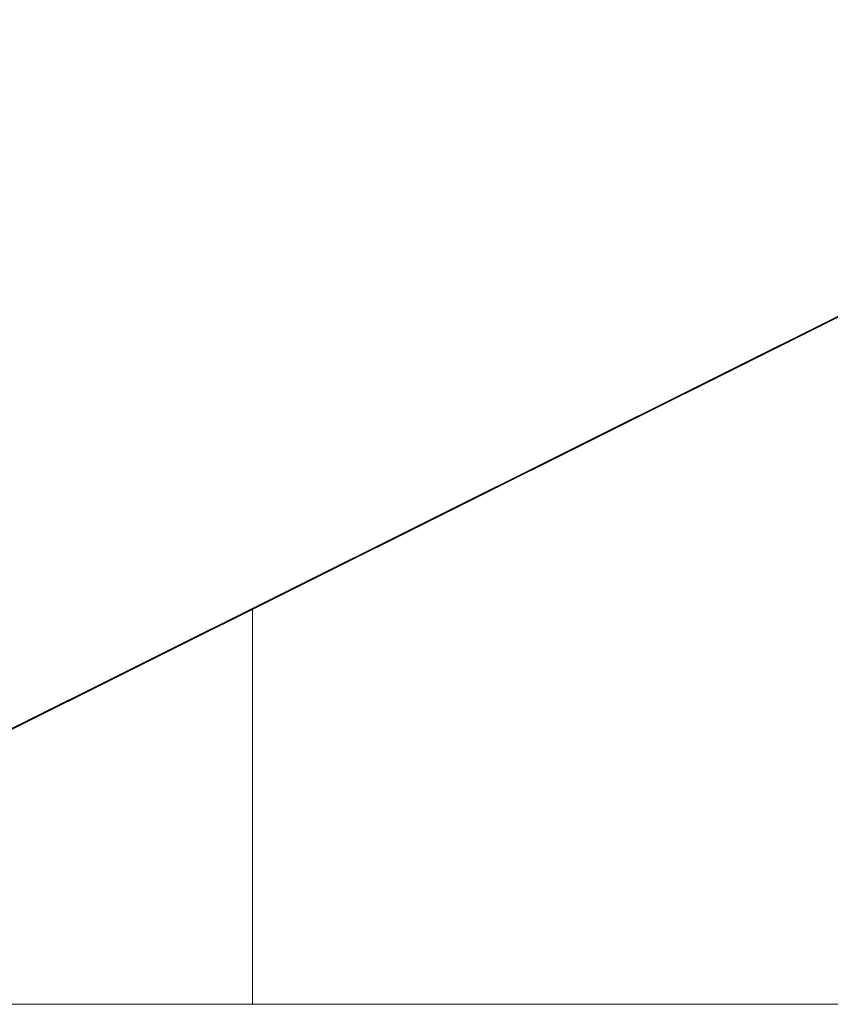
# Model space of a CAD drawing. Header units: centimetres. Extents: x -16 to 17.2, y -26.1 to -24.6.
# Tile 36 of 46: x 4.6 to 4.9, y -26.1 to -25.7. Entities that reach past the tile are written whole.
import ezdxf

# ---------------------------------------------------------------- set-up
doc = ezdxf.new("R2010")
doc.units = ezdxf.units.CM
doc.header["$LTSCALE"] = 2.54
doc.layers.add('Lucido design-1', color=7, linetype='Continuous')

# ---------------------------------------------------------------- blocks, each defined once
blk = doc.blocks.new('Gruppo-1')
at = {"color": 7, "linetype": 'Continuous', "lineweight": 9}
for points in [[(17.08, -24.59215, -166.92232), (17.08, -26.09215, -166.92232), (-15.92, -26.09215, -166.92232), (-15.92, -24.59215, -166.92232)], [(17.08, -24.59215, -151.42232), (17.08, -26.09215, -151.42232), (-15.92, -26.09215, -151.42232), (-15.92, -24.59215, -151.42232)], [(4.58, -25.99149, -153.82232), (5.58, -25.49291, -154.82232), (5.58, -25.49264, -154.82232), (4.58, -25.99122, -153.82232)], [(4.58, -25.99149, -138.32232), (5.58, -25.49291, -139.32232), (5.58, -25.49264, -139.32232), (4.58, -25.99122, -138.32232)]]:
    blk.add_3dface(points, dxfattribs=at)
for points, invisible_edges in [([(-3.12, -25.99122, -153.82232), (4.28, -25.99122, -153.82232), (5.58, -25.49264, -154.82232), (-4.42, -25.49264, -154.82232)], 10), ([(-3.12, -25.99122, -138.32232), (4.28, -25.99122, -138.32232), (5.58, -25.49264, -139.32232), (-4.42, -25.49264, -139.32232)], 10), ([(4.28, -25.99122, -153.82232), (4.58, -25.99122, -153.82232), (5.58, -25.49264, -154.82232)], 8), ([(4.28, -25.99122, -138.32232), (4.58, -25.99122, -138.32232), (5.58, -25.49264, -139.32232)], 8), ([(5.58, -25.49291, -151.62232), (5.58, -25.49291, -154.82232), (4.58, -25.99149, -153.52232), (4.58, -25.99149, -151.72232)], 10), ([(5.58, -25.49291, -154.82232), (4.58, -25.99149, -153.82232), (4.58, -25.99149, -153.52232)], 8), ([(4.68, -25.94163, -151.62232), (5.58, -25.49291, -151.62232), (4.58, -25.99149, -151.72232)], 10), ([(5.58, -25.49291, -136.12232), (5.58, -25.49291, -139.32232), (4.58, -25.99149, -138.02232), (4.58, -25.99149, -136.22232)], 10), ([(5.58, -25.49291, -139.32232), (4.58, -25.99149, -138.32232), (4.58, -25.99149, -138.02232)], 8), ([(4.68, -25.94163, -136.12232), (5.58, -25.49291, -136.12232), (4.58, -25.99149, -136.22232)], 10), ([(5.58, -25.49291, -151.62232), (4.68, -25.94163, -151.62232), (4.68, -26.09215, -151.62232), (17.08, -26.09215, -151.62232)], 8), ([(5.58, -25.49291, -136.12232), (4.68, -25.94163, -136.12232), (4.68, -26.09215, -136.12232), (17.08, -26.09215, -136.12232)], 8), ([(4.68, -25.94163, -151.62232), (4.58, -25.99149, -151.72232), (4.58002, -25.99148, -151.7202), (4.58009, -25.99144, -151.71808)], 9), ([(4.68, -25.94163, -136.12232), (4.58, -25.99149, -136.22232), (4.58002, -25.99148, -136.2202), (4.58009, -25.99144, -136.21808)], 9), ([(4.58009, -25.99144, -151.71808), (4.5802, -25.99139, -151.71596), (4.68, -25.94163, -151.62232)], 10), ([(4.58009, -25.99144, -136.21808), (4.5802, -25.99139, -136.21596), (4.68, -25.94163, -136.12232)], 10), ([(4.5802, -25.99139, -151.71596), (4.58036, -25.99131, -151.71384), (4.68, -25.94163, -151.62232)], 10), ([(4.5802, -25.99139, -136.21596), (4.58036, -25.99131, -136.21384), (4.68, -25.94163, -136.12232)], 10), ([(4.58036, -25.99131, -151.71384), (4.58056, -25.99121, -151.71173), (4.68, -25.94163, -151.62232)], 10), ([(4.58036, -25.99131, -136.21384), (4.58056, -25.99121, -136.21173), (4.68, -25.94163, -136.12232)], 10), ([(4.58056, -25.99121, -151.71173), (4.58081, -25.99108, -151.70962), (4.68, -25.94163, -151.62232)], 10), ([(4.58056, -25.99121, -136.21173), (4.58081, -25.99108, -136.20962), (4.68, -25.94163, -136.12232)], 10), ([(4.58081, -25.99108, -151.70962), (4.5811, -25.99094, -151.70752), (4.68, -25.94163, -151.62232)], 10), ([(4.58081, -25.99108, -136.20962), (4.5811, -25.99094, -136.20752), (4.68, -25.94163, -136.12232)], 10), ([(4.5811, -25.99094, -151.70752), (4.58144, -25.99077, -151.70542), (4.68, -25.94163, -151.62232)], 10), ([(4.5811, -25.99094, -136.20752), (4.58144, -25.99077, -136.20542), (4.68, -25.94163, -136.12232)], 10), ([(4.58144, -25.99077, -151.70542), (4.58182, -25.99058, -151.70333), (4.68, -25.94163, -151.62232)], 10), ([(4.58144, -25.99077, -136.20542), (4.58182, -25.99058, -136.20333), (4.68, -25.94163, -136.12232)], 10), ([(4.58182, -25.99058, -151.70333), (4.58224, -25.99037, -151.70125), (4.68, -25.94163, -151.62232)], 10), ([(4.58182, -25.99058, -136.20333), (4.58224, -25.99037, -136.20125), (4.68, -25.94163, -136.12232)], 10), ([(4.58224, -25.99037, -151.70125), (4.58271, -25.99014, -151.69918), (4.68, -25.94163, -151.62232)], 10), ([(4.58224, -25.99037, -136.20125), (4.58271, -25.99014, -136.19918), (4.68, -25.94163, -136.12232)], 10), ([(4.58271, -25.99014, -151.69918), (4.58323, -25.98988, -151.69712), (4.68, -25.94163, -151.62232)], 10), ([(4.58271, -25.99014, -136.19918), (4.58323, -25.98988, -136.19712), (4.68, -25.94163, -136.12232)], 10), ([(4.58323, -25.98988, -151.69712), (4.58378, -25.9896, -151.69508), (4.68, -25.94163, -151.62232)], 10), ([(4.58323, -25.98988, -136.19712), (4.58378, -25.9896, -136.19508), (4.68, -25.94163, -136.12232)], 10), ([(4.58378, -25.9896, -151.69508), (4.58438, -25.9893, -151.69304), (4.68, -25.94163, -151.62232)], 10), ([(4.58378, -25.9896, -136.19508), (4.58438, -25.9893, -136.19304), (4.68, -25.94163, -136.12232)], 10), ([(4.58438, -25.9893, -151.69304), (4.58503, -25.98898, -151.69102), (4.68, -25.94163, -151.62232)], 10), ([(4.58438, -25.9893, -136.19304), (4.58503, -25.98898, -136.19102), (4.68, -25.94163, -136.12232)], 10), ([(4.58503, -25.98898, -151.69102), (4.58571, -25.98864, -151.68901), (4.68, -25.94163, -151.62232)], 10), ([(4.58503, -25.98898, -136.19102), (4.58571, -25.98864, -136.18901), (4.68, -25.94163, -136.12232)], 10), ([(4.58571, -25.98864, -151.68901), (4.58644, -25.98828, -151.68701), (4.68, -25.94163, -151.62232)], 10), ([(4.58571, -25.98864, -136.18901), (4.58644, -25.98828, -136.18701), (4.68, -25.94163, -136.12232)], 10), ([(4.58644, -25.98828, -151.68701), (4.58721, -25.98789, -151.68504), (4.68, -25.94163, -151.62232)], 10), ([(4.58644, -25.98828, -136.18701), (4.58721, -25.98789, -136.18504), (4.68, -25.94163, -136.12232)], 10), ([(4.58721, -25.98789, -151.68504), (4.58802, -25.98749, -151.68308), (4.68, -25.94163, -151.62232)], 10), ([(4.58721, -25.98789, -136.18504), (4.58802, -25.98749, -136.18308), (4.68, -25.94163, -136.12232)], 10), ([(4.58802, -25.98749, -151.68308), (4.58888, -25.98706, -151.68113), (4.68, -25.94163, -151.62232)], 10), ([(4.58802, -25.98749, -136.18308), (4.58888, -25.98706, -136.18113), (4.68, -25.94163, -136.12232)], 10), ([(4.58888, -25.98706, -151.68113), (4.58977, -25.98662, -151.67921), (4.68, -25.94163, -151.62232)], 10), ([(4.58888, -25.98706, -136.18113), (4.58977, -25.98662, -136.17921), (4.68, -25.94163, -136.12232)], 10), ([(4.58977, -25.98662, -151.67921), (4.59071, -25.98615, -151.6773), (4.68, -25.94163, -151.62232)], 10), ([(4.58977, -25.98662, -136.17921), (4.59071, -25.98615, -136.1773), (4.68, -25.94163, -136.12232)], 10), ([(4.59071, -25.98615, -151.6773), (4.59168, -25.98566, -151.67542), (4.68, -25.94163, -151.62232)], 10), ([(4.59071, -25.98615, -136.1773), (4.59168, -25.98566, -136.17542), (4.68, -25.94163, -136.12232)], 10), ([(4.59168, -25.98566, -151.67542), (4.5927, -25.98516, -151.67355), (4.68, -25.94163, -151.62232)], 10), ([(4.59168, -25.98566, -136.17542), (4.5927, -25.98516, -136.17355), (4.68, -25.94163, -136.12232)], 10), ([(4.5927, -25.98516, -151.67355), (4.59375, -25.98463, -151.67171), (4.68, -25.94163, -151.62232)], 10), ([(4.5927, -25.98516, -136.17355), (4.59375, -25.98463, -136.17171), (4.68, -25.94163, -136.12232)], 10), ([(4.59375, -25.98463, -151.67171), (4.59485, -25.98409, -151.66989), (4.68, -25.94163, -151.62232)], 10), ([(4.59375, -25.98463, -136.17171), (4.59485, -25.98409, -136.16989), (4.68, -25.94163, -136.12232)], 10), ([(4.59485, -25.98409, -151.66989), (4.59598, -25.98352, -151.6681), (4.68, -25.94163, -151.62232)], 10), ([(4.59485, -25.98409, -136.16989), (4.59598, -25.98352, -136.1681), (4.68, -25.94163, -136.12232)], 10), ([(4.59598, -25.98352, -151.6681), (4.59715, -25.98294, -151.66633), (4.68, -25.94163, -151.62232)], 10), ([(4.59598, -25.98352, -136.1681), (4.59715, -25.98294, -136.16633), (4.68, -25.94163, -136.12232)], 10), ([(4.59715, -25.98294, -151.66633), (4.59836, -25.98234, -151.66458), (4.68, -25.94163, -151.62232)], 10), ([(4.59715, -25.98294, -136.16633), (4.59836, -25.98234, -136.16458), (4.68, -25.94163, -136.12232)], 10), ([(4.68, -25.94163, -151.62232), (4.59836, -25.98234, -151.66458), (4.5996, -25.98172, -151.66286)], 9), ([(4.68, -25.94163, -136.12232), (4.59836, -25.98234, -136.16458), (4.5996, -25.98172, -136.16286)], 9), ([(4.67576, -25.94375, -151.62241), (4.68, -25.94163, -151.62232), (4.5996, -25.98172, -151.66286)], 10), ([(4.67576, -25.94375, -136.12241), (4.68, -25.94163, -136.12232), (4.5996, -25.98172, -136.16286)], 10), ([(4.67576, -25.94375, -151.62241), (4.67576, -26.09215, -151.62241), (4.68, -26.09215, -151.62232), (4.68, -25.94163, -151.62232)], 1), ([(4.67576, -25.94375, -136.12241), (4.67576, -26.09215, -136.12241), (4.68, -26.09215, -136.12232), (4.68, -25.94163, -136.12232)], 1), ([(4.67152, -25.94586, -151.62268), (4.67576, -25.94375, -151.62241), (4.5996, -25.98172, -151.66286)], 10), ([(4.67152, -25.94586, -136.12268), (4.67576, -25.94375, -136.12241), (4.5996, -25.98172, -136.16286)], 10), ([(4.6673, -25.94796, -151.62313), (4.67152, -25.94586, -151.62268), (4.5996, -25.98172, -151.66286)], 10), ([(4.6673, -25.94796, -136.12313), (4.67152, -25.94586, -136.12268), (4.5996, -25.98172, -136.16286)], 10), ([(4.6673, -25.94796, -151.62313), (4.6673, -26.09215, -151.62313), (4.67152, -26.09215, -151.62268), (4.67152, -25.94586, -151.62268)], 5), ([(4.6673, -25.94796, -136.12313), (4.6673, -26.09215, -136.12313), (4.67152, -26.09215, -136.12268), (4.67152, -25.94586, -136.12268)], 5), ([(4.67152, -25.94586, -151.62268), (4.67152, -26.09215, -151.62268), (4.67576, -26.09215, -151.62241), (4.67576, -25.94375, -151.62241)], 5), ([(4.67152, -25.94586, -136.12268), (4.67152, -26.09215, -136.12268), (4.67576, -26.09215, -136.12241), (4.67576, -25.94375, -136.12241)], 5), ([(4.6631, -25.95006, -151.62376), (4.6673, -25.94796, -151.62313), (4.5996, -25.98172, -151.66286)], 10), ([(4.6631, -25.95006, -136.12376), (4.6673, -25.94796, -136.12313), (4.5996, -25.98172, -136.16286)], 10), ([(4.6631, -25.95006, -151.62376), (4.6631, -26.09215, -151.62376), (4.6673, -26.09215, -151.62313), (4.6673, -25.94796, -151.62313)], 5), ([(4.6631, -25.95006, -136.12376), (4.6631, -26.09215, -136.12376), (4.6673, -26.09215, -136.12313), (4.6673, -25.94796, -136.12313)], 5), ([(4.65893, -25.95213, -151.62457), (4.6631, -25.95006, -151.62376), (4.5996, -25.98172, -151.66286)], 10), ([(4.65893, -25.95213, -136.12457), (4.6631, -25.95006, -136.12376), (4.5996, -25.98172, -136.16286)], 10), ([(4.6548, -25.95419, -151.62555), (4.65893, -25.95213, -151.62457), (4.5996, -25.98172, -151.66286)], 10), ([(4.6548, -25.95419, -136.12555), (4.65893, -25.95213, -136.12457), (4.5996, -25.98172, -136.16286)], 10), ([(4.6548, -25.95419, -151.62555), (4.6548, -26.09215, -151.62555), (4.65893, -26.09215, -151.62457), (4.65893, -25.95213, -151.62457)], 5), ([(4.6548, -25.95419, -136.12555), (4.6548, -26.09215, -136.12555), (4.65893, -26.09215, -136.12457), (4.65893, -25.95213, -136.12457)], 5), ([(4.65893, -25.95213, -151.62457), (4.65893, -26.09215, -151.62457), (4.6631, -26.09215, -151.62376), (4.6631, -25.95006, -151.62376)], 5), ([(4.65893, -25.95213, -136.12457), (4.65893, -26.09215, -136.12457), (4.6631, -26.09215, -136.12376), (4.6631, -25.95006, -136.12376)], 5), ([(4.65072, -25.95623, -151.62671), (4.6548, -25.95419, -151.62555), (4.5996, -25.98172, -151.66286)], 10), ([(4.65072, -25.95623, -136.12671), (4.6548, -25.95419, -136.12555), (4.5996, -25.98172, -136.16286)], 10), ([(4.64669, -25.95824, -151.62803), (4.65072, -25.95623, -151.62671), (4.5996, -25.98172, -151.66286)], 10), ([(4.64669, -25.95824, -136.12803), (4.65072, -25.95623, -136.12671), (4.5996, -25.98172, -136.16286)], 10), ([(4.64669, -25.95824, -151.62803), (4.64669, -26.09215, -151.62803), (4.65072, -26.09215, -151.62671), (4.65072, -25.95623, -151.62671)], 5), ([(4.64669, -25.95824, -136.12803), (4.64669, -26.09215, -136.12803), (4.65072, -26.09215, -136.12671), (4.65072, -25.95623, -136.12671)], 5), ([(4.65072, -25.95623, -151.62671), (4.65072, -26.09215, -151.62671), (4.6548, -26.09215, -151.62555), (4.6548, -25.95419, -151.62555)], 5), ([(4.65072, -25.95623, -136.12671), (4.65072, -26.09215, -136.12671), (4.6548, -26.09215, -136.12555), (4.6548, -25.95419, -136.12555)], 5), ([(4.64271, -25.96022, -151.62953), (4.64669, -25.95824, -151.62803), (4.5996, -25.98172, -151.66286)], 10), ([(4.64271, -25.96022, -136.12953), (4.64669, -25.95824, -136.12803), (4.5996, -25.98172, -136.16286)], 10), ([(4.63881, -25.96217, -151.6312), (4.64271, -25.96022, -151.62953), (4.5996, -25.98172, -151.66286)], 10), ([(4.63881, -25.96217, -136.1312), (4.64271, -25.96022, -136.12953), (4.5996, -25.98172, -136.16286)], 10), ([(4.63881, -25.96217, -151.6312), (4.63881, -26.09215, -151.6312), (4.64271, -26.09215, -151.62953), (4.64271, -25.96022, -151.62953)], 5), ([(4.63881, -25.96217, -136.1312), (4.63881, -26.09215, -136.1312), (4.64271, -26.09215, -136.12953), (4.64271, -25.96022, -136.12953)], 5), ([(4.64271, -25.96022, -151.62953), (4.64271, -26.09215, -151.62953), (4.64669, -26.09215, -151.62803), (4.64669, -25.95824, -151.62803)], 5), ([(4.64271, -25.96022, -136.12953), (4.64271, -26.09215, -136.12953), (4.64669, -26.09215, -136.12803), (4.64669, -25.95824, -136.12803)], 5), ([(4.63498, -25.96408, -151.63303), (4.63881, -25.96217, -151.6312), (4.5996, -25.98172, -151.66286)], 10), ([(4.63498, -25.96408, -136.13303), (4.63881, -25.96217, -136.1312), (4.5996, -25.98172, -136.16286)], 10), ([(4.63123, -25.96595, -151.63502), (4.63498, -25.96408, -151.63303), (4.5996, -25.98172, -151.66286)], 10), ([(4.63123, -25.96595, -136.13502), (4.63498, -25.96408, -136.13303), (4.5996, -25.98172, -136.16286)], 10), ([(4.63123, -25.96595, -151.63502), (4.63123, -26.09215, -151.63502), (4.63498, -26.09215, -151.63303), (4.63498, -25.96408, -151.63303)], 5), ([(4.63123, -25.96595, -136.13502), (4.63123, -26.09215, -136.13502), (4.63498, -26.09215, -136.13303), (4.63498, -25.96408, -136.13303)], 5), ([(4.63498, -25.96408, -151.63303), (4.63498, -26.09215, -151.63303), (4.63881, -26.09215, -151.6312), (4.63881, -25.96217, -151.6312)], 5), ([(4.63498, -25.96408, -136.13303), (4.63498, -26.09215, -136.13303), (4.63881, -26.09215, -136.1312), (4.63881, -25.96217, -136.1312)], 5), ([(4.62757, -25.96777, -151.63717), (4.63123, -25.96595, -151.63502), (4.5996, -25.98172, -151.66286)], 10), ([(4.62757, -25.96777, -136.13717), (4.63123, -25.96595, -136.13502), (4.5996, -25.98172, -136.16286)], 10), ([(4.624, -25.96955, -151.63947), (4.62757, -25.96777, -151.63717), (4.5996, -25.98172, -151.66286)], 10), ([(4.624, -25.96955, -136.13947), (4.62757, -25.96777, -136.13717), (4.5996, -25.98172, -136.16286)], 10), ([(4.624, -25.96955, -151.63947), (4.624, -26.09215, -151.63947), (4.62757, -26.09215, -151.63717), (4.62757, -25.96777, -151.63717)], 5), ([(4.624, -25.96955, -136.13947), (4.624, -26.09215, -136.13947), (4.62757, -26.09215, -136.13717), (4.62757, -25.96777, -136.13717)], 5), ([(4.62757, -25.96777, -151.63717), (4.62757, -26.09215, -151.63717), (4.63123, -26.09215, -151.63502), (4.63123, -25.96595, -151.63502)], 5), ([(4.62757, -25.96777, -136.13717), (4.62757, -26.09215, -136.13717), (4.63123, -26.09215, -136.13502), (4.63123, -25.96595, -136.13502)], 5), ([(4.62054, -25.97128, -151.64192), (4.624, -25.96955, -151.63947), (4.5996, -25.98172, -151.66286)], 10), ([(4.62054, -25.97128, -136.14192), (4.624, -25.96955, -136.13947), (4.5996, -25.98172, -136.16286)], 10), ([(4.61718, -25.97295, -151.64452), (4.62054, -25.97128, -151.64192), (4.5996, -25.98172, -151.66286)], 10), ([(4.61718, -25.97295, -136.14452), (4.62054, -25.97128, -136.14192), (4.5996, -25.98172, -136.16286)], 10), ([(4.61718, -25.97295, -151.64452), (4.61718, -26.09215, -151.64452), (4.62054, -26.09215, -151.64192), (4.62054, -25.97128, -151.64192)], 5), ([(4.61718, -25.97295, -136.14452), (4.61718, -26.09215, -136.14452), (4.62054, -26.09215, -136.14192), (4.62054, -25.97128, -136.14192)], 5), ([(4.62054, -25.97128, -151.64192), (4.62054, -26.09215, -151.64192), (4.624, -26.09215, -151.63947), (4.624, -25.96955, -151.63947)], 5), ([(4.62054, -25.97128, -136.14192), (4.62054, -26.09215, -136.14192), (4.624, -26.09215, -136.13947), (4.624, -25.96955, -136.13947)], 5), ([(4.61393, -25.97457, -151.64726), (4.61718, -25.97295, -151.64452), (4.5996, -25.98172, -151.66286)], 10), ([(4.61393, -25.97457, -136.14726), (4.61718, -25.97295, -136.14452), (4.5996, -25.98172, -136.16286)], 10), ([(4.61081, -25.97613, -151.65013), (4.61393, -25.97457, -151.64726), (4.5996, -25.98172, -151.66286)], 10), ([(4.61081, -25.97613, -136.15013), (4.61393, -25.97457, -136.14726), (4.5996, -25.98172, -136.16286)], 10), ([(4.6078, -25.97763, -151.65313), (4.61081, -25.97613, -151.65013), (4.5996, -25.98172, -151.66286)], 10), ([(4.6078, -25.97763, -136.15313), (4.61081, -25.97613, -136.15013), (4.5996, -25.98172, -136.16286)], 10), ([(4.6078, -25.97763, -151.65313), (4.6078, -26.09215, -151.65313), (4.61081, -26.09215, -151.65013), (4.61081, -25.97613, -151.65013)], 5), ([(4.6078, -25.97763, -136.15313), (4.6078, -26.09215, -136.15313), (4.61081, -26.09215, -136.15013), (4.61081, -25.97613, -136.15013)], 5), ([(4.61081, -25.97613, -151.65013), (4.61081, -26.09215, -151.65013), (4.61393, -26.09215, -151.64726), (4.61393, -25.97457, -151.64726)], 5), ([(4.61081, -25.97613, -136.15013), (4.61081, -26.09215, -136.15013), (4.61393, -26.09215, -136.14726), (4.61393, -25.97457, -136.14726)], 5), ([(4.61393, -25.97457, -151.64726), (4.61393, -26.09215, -151.64726), (4.61718, -26.09215, -151.64452), (4.61718, -25.97295, -151.64452)], 5), ([(4.61393, -25.97457, -136.14726), (4.61393, -26.09215, -136.14726), (4.61718, -26.09215, -136.14452), (4.61718, -25.97295, -136.14452)], 5), ([(4.5996, -25.98172, -151.66286), (4.6022, -25.98042, -151.6595), (4.60493, -25.97906, -151.65626), (4.6078, -25.97763, -151.65313)], 8), ([(4.5996, -25.98172, -136.16286), (4.6022, -25.98042, -136.1595), (4.60493, -25.97906, -136.15626), (4.6078, -25.97763, -136.15313)], 8), ([(4.6022, -25.98042, -151.6595), (4.6022, -26.09215, -151.6595), (4.60493, -26.09215, -151.65626), (4.60493, -25.97906, -151.65626)], 5), ([(4.6022, -25.98042, -136.1595), (4.6022, -26.09215, -136.1595), (4.60493, -26.09215, -136.15626), (4.60493, -25.97906, -136.15626)], 5), ([(4.60493, -25.97906, -151.65626), (4.60493, -26.09215, -151.65626), (4.6078, -26.09215, -151.65313), (4.6078, -25.97763, -151.65313)], 5), ([(4.60493, -25.97906, -136.15626), (4.60493, -26.09215, -136.15626), (4.6078, -26.09215, -136.15313), (4.6078, -25.97763, -136.15313)], 5), ([(4.59715, -26.09215, -151.66633), (4.59598, -25.98352, -151.6681), (4.59485, -25.98409, -151.66989)], 9), ([(4.59715, -26.09215, -136.16633), (4.59598, -25.98352, -136.1681), (4.59485, -25.98409, -136.16989)], 9), ([(4.59715, -26.09215, -151.66633), (4.59715, -25.98294, -151.66633), (4.59598, -25.98352, -151.6681)], 9), ([(4.59715, -26.09215, -136.16633), (4.59715, -25.98294, -136.16633), (4.59598, -25.98352, -136.1681)], 9), ([(4.5996, -26.09215, -151.66286), (4.59836, -25.98234, -151.66458), (4.59715, -25.98294, -151.66633)], 9), ([(4.5996, -26.09215, -136.16286), (4.59836, -25.98234, -136.16458), (4.59715, -25.98294, -136.16633)], 9), ([(4.59715, -25.98294, -151.66633), (4.59715, -26.09215, -151.66633), (4.5996, -26.09215, -151.66286)], 9), ([(4.59715, -25.98294, -136.16633), (4.59715, -26.09215, -136.16633), (4.5996, -26.09215, -136.16286)], 9), ([(4.5996, -26.09215, -151.66286), (4.5996, -25.98172, -151.66286), (4.59836, -25.98234, -151.66458)], 9), ([(4.5996, -26.09215, -136.16286), (4.5996, -25.98172, -136.16286), (4.59836, -25.98234, -136.16458)], 9), ([(4.5996, -25.98172, -151.66286), (4.5996, -26.09215, -151.66286), (4.6022, -26.09215, -151.6595), (4.6022, -25.98042, -151.6595)], 5), ([(4.5996, -25.98172, -136.16286), (4.5996, -26.09215, -136.16286), (4.6022, -26.09215, -136.1595), (4.6022, -25.98042, -136.1595)], 5), ([(4.5927, -26.09215, -151.67355), (4.59168, -25.98566, -151.67542), (4.59071, -25.98615, -151.6773)], 9), ([(4.5927, -26.09215, -136.17355), (4.59168, -25.98566, -136.17542), (4.59071, -25.98615, -136.1773)], 9), ([(4.59071, -25.98615, -151.6773), (4.59071, -26.09215, -151.6773), (4.5927, -26.09215, -151.67355)], 9), ([(4.59071, -25.98615, -136.1773), (4.59071, -26.09215, -136.1773), (4.5927, -26.09215, -136.17355)], 9), ([(4.5927, -26.09215, -151.67355), (4.5927, -25.98516, -151.67355), (4.59168, -25.98566, -151.67542)], 9), ([(4.5927, -26.09215, -136.17355), (4.5927, -25.98516, -136.17355), (4.59168, -25.98566, -136.17542)], 9), ([(4.59485, -26.09215, -151.66989), (4.59375, -25.98463, -151.67171), (4.5927, -25.98516, -151.67355)], 9), ([(4.59485, -26.09215, -136.16989), (4.59375, -25.98463, -136.17171), (4.5927, -25.98516, -136.17355)], 9), ([(4.5927, -25.98516, -151.67355), (4.5927, -26.09215, -151.67355), (4.59485, -26.09215, -151.66989)], 9), ([(4.5927, -25.98516, -136.17355), (4.5927, -26.09215, -136.17355), (4.59485, -26.09215, -136.16989)], 9), ([(4.59485, -26.09215, -151.66989), (4.59485, -25.98409, -151.66989), (4.59375, -25.98463, -151.67171)], 9), ([(4.59485, -26.09215, -136.16989), (4.59485, -25.98409, -136.16989), (4.59375, -25.98463, -136.17171)], 9), ([(4.59485, -25.98409, -151.66989), (4.59485, -26.09215, -151.66989), (4.59715, -26.09215, -151.66633)], 9), ([(4.59485, -25.98409, -136.16989), (4.59485, -26.09215, -136.16989), (4.59715, -26.09215, -136.16633)], 9), ([(-15.92, -26.09215, -166.92232), (15.98, -26.09215, -166.02232), (-14.82, -26.09215, -166.02232)], 11), ([(17.18, -26.09215, -166.82232), (-15.92, -26.09215, -166.92232), (17.08, -26.09215, -166.92232)], 9), ([(17.18, -26.09215, -166.82232), (17.18, -26.09215, -166.02232), (15.98, -26.09215, -166.02232), (-15.92, -26.09215, -166.92232)], 12), ([(-15.92, -26.09215, -151.42232), (15.98, -26.09215, -150.52232), (-14.82, -26.09215, -150.52232)], 11), ([(17.18, -26.09215, -151.32232), (-15.92, -26.09215, -151.42232), (17.08, -26.09215, -151.42232)], 9), ([(17.18, -26.09215, -151.32232), (17.18, -26.09215, -150.52232), (15.98, -26.09215, -150.52232), (-15.92, -26.09215, -151.42232)], 12), ([(15.98, -26.09215, -166.02232), (-14.82, -26.09215, -163.62232), (-14.82, -26.09215, -164.82232)], 11), ([(-14.82, -26.09215, -164.82232), (-14.82, -26.09215, -166.02232), (15.98, -26.09215, -166.02232)], 10), ([(15.98, -26.09215, -166.02232), (-14.82, -26.09215, -161.22232), (-14.82, -26.09215, -162.42232)], 11), ([(-14.82, -26.09215, -162.42232), (-14.82, -26.09215, -163.62232), (15.98, -26.09215, -166.02232)], 10), ([(15.98, -26.09215, -166.02232), (-14.82, -26.09215, -158.82232), (-14.82, -26.09215, -160.02232)], 11), ([(-14.82, -26.09215, -160.02232), (-14.82, -26.09215, -161.22232), (15.98, -26.09215, -166.02232)], 10), ([(15.98, -26.09215, -166.02232), (-14.82, -26.09215, -156.42232), (-14.82, -26.09215, -157.62232)], 11), ([(-14.82, -26.09215, -157.62232), (-14.82, -26.09215, -158.82232), (15.98, -26.09215, -166.02232)], 10), ([(15.98, -26.09215, -166.02232), (-14.82, -26.09215, -154.02232), (-14.82, -26.09215, -155.22232)], 11), ([(4.28, -26.09215, -153.82232), (-14.82, -26.09215, -154.02232), (15.98, -26.09215, -166.02232)], 11), ([(-14.82, -26.09215, -155.22232), (-14.82, -26.09215, -156.42232), (15.98, -26.09215, -166.02232)], 10), ([(15.98, -26.09215, -150.52232), (-14.82, -26.09215, -148.12232), (-14.82, -26.09215, -149.32232)], 11), ([(-14.82, -26.09215, -149.32232), (-14.82, -26.09215, -150.52232), (15.98, -26.09215, -150.52232)], 10), ([(15.98, -26.09215, -150.52232), (-14.82, -26.09215, -145.72232), (-14.82, -26.09215, -146.92232)], 11), ([(-14.82, -26.09215, -146.92232), (-14.82, -26.09215, -148.12232), (15.98, -26.09215, -150.52232)], 10), ([(15.98, -26.09215, -150.52232), (-14.82, -26.09215, -143.32232), (-14.82, -26.09215, -144.52232)], 11), ([(-14.82, -26.09215, -144.52232), (-14.82, -26.09215, -145.72232), (15.98, -26.09215, -150.52232)], 10), ([(15.98, -26.09215, -150.52232), (-14.82, -26.09215, -140.92232), (-14.82, -26.09215, -142.12232)], 11), ([(-14.82, -26.09215, -142.12232), (-14.82, -26.09215, -143.32232), (15.98, -26.09215, -150.52232)], 10), ([(15.98, -26.09215, -150.52232), (-14.82, -26.09215, -138.52232), (-14.82, -26.09215, -139.72232)], 11), ([(4.28, -26.09215, -138.32232), (-14.82, -26.09215, -138.52232), (15.98, -26.09215, -150.52232)], 11), ([(-14.82, -26.09215, -139.72232), (-14.82, -26.09215, -140.92232), (15.98, -26.09215, -150.52232)], 10), ([(15.98, -26.09215, -166.02232), (4.29309, -26.09215, -153.82204), (4.28, -26.09215, -153.82232)], 9), ([(15.98, -26.09215, -150.52232), (4.29309, -26.09215, -138.32204), (4.28, -26.09215, -138.32232)], 9), ([(15.98, -26.09215, -166.02232), (4.30615, -26.09215, -153.82118), (4.29309, -26.09215, -153.82204)], 9), ([(15.98, -26.09215, -150.52232), (4.30615, -26.09215, -138.32118), (4.29309, -26.09215, -138.32204)], 9), ([(4.31916, -26.09215, -153.81976), (4.30615, -26.09215, -153.82118), (15.98, -26.09215, -166.02232)], 10), ([(4.31916, -26.09215, -138.31976), (4.30615, -26.09215, -138.32118), (15.98, -26.09215, -150.52232)], 10), ([(15.98, -26.09215, -166.02232), (4.33209, -26.09215, -153.81777), (4.31916, -26.09215, -153.81976)], 9), ([(15.98, -26.09215, -150.52232), (4.33209, -26.09215, -138.31777), (4.31916, -26.09215, -138.31976)], 9), ([(4.34493, -26.09215, -153.81521), (4.33209, -26.09215, -153.81777), (15.98, -26.09215, -166.02232)], 10), ([(4.34493, -26.09215, -138.31521), (4.33209, -26.09215, -138.31777), (15.98, -26.09215, -150.52232)], 10), ([(4.35765, -26.09215, -153.8121), (4.34493, -26.09215, -153.81521), (15.98, -26.09215, -166.02232)], 10), ([(4.35765, -26.09215, -138.3121), (4.34493, -26.09215, -138.31521), (15.98, -26.09215, -150.52232)], 10), ([(4.37021, -26.09215, -153.80844), (4.35765, -26.09215, -153.8121), (15.98, -26.09215, -166.02232)], 10), ([(4.37021, -26.09215, -138.30844), (4.35765, -26.09215, -138.3121), (15.98, -26.09215, -150.52232)], 10), ([(4.38261, -26.09215, -153.80423), (4.37021, -26.09215, -153.80844), (15.98, -26.09215, -166.02232)], 10), ([(4.38261, -26.09215, -138.30423), (4.37021, -26.09215, -138.30844), (15.98, -26.09215, -150.52232)], 10), ([(4.39481, -26.09215, -153.79949), (4.38261, -26.09215, -153.80423), (15.98, -26.09215, -166.02232)], 10), ([(4.39481, -26.09215, -138.29949), (4.38261, -26.09215, -138.30423), (15.98, -26.09215, -150.52232)], 10), ([(15.98, -26.09215, -166.02232), (4.40679, -26.09215, -153.79422), (4.39481, -26.09215, -153.79949)], 9), ([(15.98, -26.09215, -150.52232), (4.40679, -26.09215, -138.29422), (4.39481, -26.09215, -138.29949)], 9), ([(4.41852, -26.09215, -153.78843), (4.40679, -26.09215, -153.79422), (15.98, -26.09215, -166.02232)], 10), ([(4.41852, -26.09215, -138.28843), (4.40679, -26.09215, -138.29422), (15.98, -26.09215, -150.52232)], 10), ([(4.43, -26.09215, -153.78213), (4.41852, -26.09215, -153.78843), (15.98, -26.09215, -166.02232)], 10), ([(4.43, -26.09215, -138.28213), (4.41852, -26.09215, -138.28843), (15.98, -26.09215, -150.52232)], 10), ([(15.98, -26.09215, -166.02232), (4.44119, -26.09215, -153.77534), (4.43, -26.09215, -153.78213)], 9), ([(15.98, -26.09215, -150.52232), (4.44119, -26.09215, -138.27534), (4.43, -26.09215, -138.28213)], 9), ([(4.45207, -26.09215, -153.76807), (4.44119, -26.09215, -153.77534), (15.98, -26.09215, -166.02232)], 10), ([(4.45207, -26.09215, -138.26807), (4.44119, -26.09215, -138.27534), (15.98, -26.09215, -150.52232)], 10), ([(15.98, -26.09215, -166.02232), (4.46263, -26.09215, -153.76033), (4.45207, -26.09215, -153.76807)], 9), ([(15.98, -26.09215, -150.52232), (4.46263, -26.09215, -138.26033), (4.45207, -26.09215, -138.26807)], 9), ([(15.98, -26.09215, -166.02232), (4.47284, -26.09215, -153.75214), (4.46263, -26.09215, -153.76033)], 9), ([(15.98, -26.09215, -150.52232), (4.47284, -26.09215, -138.25214), (4.46263, -26.09215, -138.26033)], 9), ([(4.48268, -26.09215, -153.74351), (4.47284, -26.09215, -153.75214), (15.98, -26.09215, -166.02232)], 10), ([(4.48268, -26.09215, -138.24351), (4.47284, -26.09215, -138.25214), (15.98, -26.09215, -150.52232)], 10), ([(15.98, -26.09215, -166.02232), (15.98, -26.09215, -164.82232), (4.49213, -26.09215, -153.73445), (4.48268, -26.09215, -153.74351)], 10), ([(15.98, -26.09215, -150.52232), (15.98, -26.09215, -149.32232), (4.49213, -26.09215, -138.23445), (4.48268, -26.09215, -138.24351)], 10), ([(4.50118, -26.09215, -153.725), (4.49213, -26.09215, -153.73445), (15.98, -26.09215, -164.82232)], 10), ([(4.50118, -26.09215, -138.225), (4.49213, -26.09215, -138.23445), (15.98, -26.09215, -149.32232)], 10), ([(15.98, -26.09215, -164.82232), (4.50981, -26.09215, -153.71516), (4.50118, -26.09215, -153.725)], 9), ([(15.98, -26.09215, -149.32232), (4.50981, -26.09215, -138.21516), (4.50118, -26.09215, -138.225)], 9), ([(4.51801, -26.09215, -153.70495), (4.50981, -26.09215, -153.71516), (15.98, -26.09215, -164.82232)], 10), ([(4.51801, -26.09215, -138.20495), (4.50981, -26.09215, -138.21516), (15.98, -26.09215, -149.32232)], 10), ([(4.52575, -26.09215, -153.6944), (4.51801, -26.09215, -153.70495), (15.98, -26.09215, -164.82232)], 10), ([(4.52575, -26.09215, -138.1944), (4.51801, -26.09215, -138.20495), (15.98, -26.09215, -149.32232)], 10), ([(15.98, -26.09215, -164.82232), (4.53302, -26.09215, -153.68351), (4.52575, -26.09215, -153.6944)], 9), ([(15.98, -26.09215, -149.32232), (4.53302, -26.09215, -138.18351), (4.52575, -26.09215, -138.1944)], 9), ([(15.98, -26.09215, -164.82232), (4.53981, -26.09215, -153.67232), (4.53302, -26.09215, -153.68351)], 9), ([(15.98, -26.09215, -149.32232), (4.53981, -26.09215, -138.17232), (4.53302, -26.09215, -138.18351)], 9), ([(4.5461, -26.09215, -153.66085), (4.53981, -26.09215, -153.67232), (15.98, -26.09215, -164.82232)], 10), ([(4.5461, -26.09215, -138.16085), (4.53981, -26.09215, -138.17232), (15.98, -26.09215, -149.32232)], 10), ([(15.98, -26.09215, -164.82232), (4.55189, -26.09215, -153.64911), (4.5461, -26.09215, -153.66085)], 9), ([(15.98, -26.09215, -149.32232), (4.55189, -26.09215, -138.14911), (4.5461, -26.09215, -138.16085)], 9), ([(4.55716, -26.09215, -153.63713), (4.55189, -26.09215, -153.64911), (15.98, -26.09215, -164.82232)], 10), ([(4.55716, -26.09215, -138.13713), (4.55189, -26.09215, -138.14911), (15.98, -26.09215, -149.32232)], 10), ([(15.98, -26.09215, -164.82232), (4.56191, -26.09215, -153.62493), (4.55716, -26.09215, -153.63713)], 9), ([(15.98, -26.09215, -149.32232), (4.56191, -26.09215, -138.12493), (4.55716, -26.09215, -138.13713)], 9), ([(4.56612, -26.09215, -153.61253), (4.56191, -26.09215, -153.62493), (15.98, -26.09215, -164.82232)], 10), ([(4.56612, -26.09215, -138.11253), (4.56191, -26.09215, -138.12493), (15.98, -26.09215, -149.32232)], 10), ([(4.56978, -26.09215, -153.59997), (4.56612, -26.09215, -153.61253), (15.98, -26.09215, -164.82232)], 10), ([(4.56978, -26.09215, -138.09997), (4.56612, -26.09215, -138.11253), (15.98, -26.09215, -149.32232)], 10), ([(15.98, -26.09215, -164.82232), (4.57289, -26.09215, -153.58725), (4.56978, -26.09215, -153.59997)], 9), ([(15.98, -26.09215, -149.32232), (4.57289, -26.09215, -138.08725), (4.56978, -26.09215, -138.09997)], 9), ([(4.57544, -26.09215, -153.57442), (4.57289, -26.09215, -153.58725), (15.98, -26.09215, -164.82232)], 10), ([(4.57544, -26.09215, -138.07442), (4.57289, -26.09215, -138.08725), (15.98, -26.09215, -149.32232)], 10), ([(15.98, -26.09215, -164.82232), (4.57743, -26.09215, -153.56148), (4.57544, -26.09215, -153.57442)], 9), ([(15.98, -26.09215, -149.32232), (4.57743, -26.09215, -138.06148), (4.57544, -26.09215, -138.07442)], 9), ([(15.98, -26.09215, -164.82232), (4.57886, -26.09215, -153.54847), (4.57743, -26.09215, -153.56148)], 9), ([(15.98, -26.09215, -149.32232), (4.57886, -26.09215, -138.04847), (4.57743, -26.09215, -138.06148)], 9), ([(4.57971, -26.09215, -153.53541), (4.57886, -26.09215, -153.54847), (15.98, -26.09215, -164.82232)], 10), ([(4.57971, -26.09215, -138.03541), (4.57886, -26.09215, -138.04847), (15.98, -26.09215, -149.32232)], 10), ([(15.98, -26.09215, -164.82232), (4.58, -26.09215, -153.52232), (4.57971, -26.09215, -153.53541)], 9), ([(15.98, -26.09215, -149.32232), (4.58, -26.09215, -138.02232), (4.57971, -26.09215, -138.03541)], 9), ([(4.58036, -26.09215, -151.71384), (4.58009, -26.09215, -151.71808), (4.58, -26.09215, -151.72232), (15.98, -26.09215, -162.42232)], 12), ([(4.58, -26.09215, -153.52232), (15.98, -26.09215, -164.82232), (15.98, -26.09215, -163.62232)], 11), ([(4.58, -26.09215, -151.72232), (4.58, -26.09215, -153.52232), (15.98, -26.09215, -163.62232), (15.98, -26.09215, -162.42232)], 10), ([(4.58036, -26.09215, -136.21384), (4.58009, -26.09215, -136.21808), (4.58, -26.09215, -136.22232), (15.98, -26.09215, -146.92232)], 12), ([(4.58, -26.09215, -138.02232), (15.98, -26.09215, -149.32232), (15.98, -26.09215, -148.12232)], 11), ([(4.58, -26.09215, -136.22232), (4.58, -26.09215, -138.02232), (15.98, -26.09215, -148.12232), (15.98, -26.09215, -146.92232)], 10), ([(15.98, -26.09215, -162.42232), (4.58081, -26.09215, -151.70962), (4.58036, -26.09215, -151.71384)], 9), ([(15.98, -26.09215, -146.92232), (4.58081, -26.09215, -136.20962), (4.58036, -26.09215, -136.21384)], 9), ([(4.58224, -26.09215, -151.70125), (4.58144, -26.09215, -151.70542), (4.58081, -26.09215, -151.70962), (15.98, -26.09215, -162.42232)], 12), ([(4.58224, -26.09215, -136.20125), (4.58144, -26.09215, -136.20542), (4.58081, -26.09215, -136.20962), (15.98, -26.09215, -146.92232)], 12), ([(15.98, -26.09215, -162.42232), (4.58323, -26.09215, -151.69712), (4.58224, -26.09215, -151.70125)], 9), ([(15.98, -26.09215, -146.92232), (4.58323, -26.09215, -136.19712), (4.58224, -26.09215, -136.20125)], 9), ([(4.58571, -26.09215, -151.68901), (4.58438, -26.09215, -151.69304), (4.58323, -26.09215, -151.69712), (15.98, -26.09215, -162.42232)], 12), ([(4.58571, -26.09215, -136.18901), (4.58438, -26.09215, -136.19304), (4.58323, -26.09215, -136.19712), (15.98, -26.09215, -146.92232)], 12), ([(15.98, -26.09215, -162.42232), (4.58721, -26.09215, -151.68504), (4.58571, -26.09215, -151.68901)], 9), ([(15.98, -26.09215, -146.92232), (4.58721, -26.09215, -136.18504), (4.58571, -26.09215, -136.18901)], 9), ([(15.98, -26.09215, -162.42232), (4.58888, -26.09215, -151.68113), (4.58721, -26.09215, -151.68504)], 9), ([(15.98, -26.09215, -146.92232), (4.58888, -26.09215, -136.18113), (4.58721, -26.09215, -136.18504)], 9), ([(15.98, -26.09215, -162.42232), (4.5927, -26.09215, -151.67355), (4.59071, -26.09215, -151.6773), (4.58888, -26.09215, -151.68113)], 9), ([(15.98, -26.09215, -146.92232), (4.5927, -26.09215, -136.17355), (4.59071, -26.09215, -136.1773), (4.58888, -26.09215, -136.18113)], 9), ([(4.59715, -26.09215, -151.66633), (4.59485, -26.09215, -151.66989), (4.5927, -26.09215, -151.67355), (15.98, -26.09215, -162.42232)], 12), ([(4.59715, -26.09215, -136.16633), (4.59485, -26.09215, -136.16989), (4.5927, -26.09215, -136.17355), (15.98, -26.09215, -146.92232)], 12), ([(15.98, -26.09215, -162.42232), (4.5996, -26.09215, -151.66286), (4.59715, -26.09215, -151.66633)], 9), ([(15.98, -26.09215, -146.92232), (4.5996, -26.09215, -136.16286), (4.59715, -26.09215, -136.16633)], 9), ([(15.98, -26.09215, -162.42232), (4.60493, -26.09215, -151.65626), (4.6022, -26.09215, -151.6595), (4.5996, -26.09215, -151.66286)], 9), ([(15.98, -26.09215, -146.92232), (4.60493, -26.09215, -136.15626), (4.6022, -26.09215, -136.1595), (4.5996, -26.09215, -136.16286)], 9), ([(4.61081, -26.09215, -151.65013), (4.6078, -26.09215, -151.65313), (4.60493, -26.09215, -151.65626), (15.98, -26.09215, -162.42232)], 12), ([(4.61081, -26.09215, -136.15013), (4.6078, -26.09215, -136.15313), (4.60493, -26.09215, -136.15626), (15.98, -26.09215, -146.92232)], 12), ([(15.98, -26.09215, -162.42232), (4.61393, -26.09215, -151.64726), (4.61081, -26.09215, -151.65013)], 9), ([(15.98, -26.09215, -146.92232), (4.61393, -26.09215, -136.14726), (4.61081, -26.09215, -136.15013)], 9), ([(15.98, -26.09215, -162.42232), (4.61718, -26.09215, -151.64452), (4.61393, -26.09215, -151.64726)], 9), ([(15.98, -26.09215, -146.92232), (4.61718, -26.09215, -136.14452), (4.61393, -26.09215, -136.14726)], 9), ([(4.624, -26.09215, -151.63947), (4.62054, -26.09215, -151.64192), (4.61718, -26.09215, -151.64452), (15.98, -26.09215, -162.42232)], 12), ([(4.624, -26.09215, -136.13947), (4.62054, -26.09215, -136.14192), (4.61718, -26.09215, -136.14452), (15.98, -26.09215, -146.92232)], 12), ([(15.98, -26.09215, -162.42232), (4.62757, -26.09215, -151.63717), (4.624, -26.09215, -151.63947)], 9), ([(15.98, -26.09215, -146.92232), (4.62757, -26.09215, -136.13717), (4.624, -26.09215, -136.13947)], 9), ([(15.98, -26.09215, -162.42232), (4.63498, -26.09215, -151.63303), (4.63123, -26.09215, -151.63502), (4.62757, -26.09215, -151.63717)], 9), ([(15.98, -26.09215, -146.92232), (4.63498, -26.09215, -136.13303), (4.63123, -26.09215, -136.13502), (4.62757, -26.09215, -136.13717)], 9), ([(15.98, -26.09215, -162.42232), (4.64271, -26.09215, -151.62953), (4.63881, -26.09215, -151.6312), (4.63498, -26.09215, -151.63303)], 9), ([(15.98, -26.09215, -146.92232), (4.64271, -26.09215, -136.12953), (4.63881, -26.09215, -136.1312), (4.63498, -26.09215, -136.13303)], 9), ([(4.64669, -26.09215, -151.62803), (4.64271, -26.09215, -151.62953), (15.98, -26.09215, -162.42232)], 10), ([(4.64669, -26.09215, -136.12803), (4.64271, -26.09215, -136.12953), (15.98, -26.09215, -146.92232)], 10), ([(15.98, -26.09215, -162.42232), (4.6548, -26.09215, -151.62555), (4.65072, -26.09215, -151.62671), (4.64669, -26.09215, -151.62803)], 9), ([(15.98, -26.09215, -146.92232), (4.6548, -26.09215, -136.12555), (4.65072, -26.09215, -136.12671), (4.64669, -26.09215, -136.12803)], 9), ([(4.65893, -26.09215, -151.62457), (4.6548, -26.09215, -151.62555), (15.98, -26.09215, -162.42232)], 10), ([(4.65893, -26.09215, -136.12457), (4.6548, -26.09215, -136.12555), (15.98, -26.09215, -146.92232)], 10), ([(15.98, -26.09215, -162.42232), (4.6673, -26.09215, -151.62313), (4.6631, -26.09215, -151.62376), (4.65893, -26.09215, -151.62457)], 9), ([(15.98, -26.09215, -146.92232), (4.6673, -26.09215, -136.12313), (4.6631, -26.09215, -136.12376), (4.65893, -26.09215, -136.12457)], 9), ([(4.67576, -26.09215, -151.62241), (4.67152, -26.09215, -151.62268), (4.6673, -26.09215, -151.62313), (15.98, -26.09215, -162.42232)], 12), ([(4.67576, -26.09215, -136.12241), (4.67152, -26.09215, -136.12268), (4.6673, -26.09215, -136.12313), (15.98, -26.09215, -146.92232)], 12), ([(15.98, -26.09215, -162.42232), (4.68, -26.09215, -151.62232), (4.67576, -26.09215, -151.62241)], 9), ([(15.98, -26.09215, -146.92232), (4.68, -26.09215, -136.12232), (4.67576, -26.09215, -136.12241)], 9), ([(4.68, -26.09215, -151.62232), (15.98, -26.09215, -155.22232), (15.98, -26.09215, -154.02232)], 11), ([(15.98, -26.09215, -154.02232), (15.98, -26.09215, -152.82232), (4.68, -26.09215, -151.62232)], 10), ([(4.68, -26.09215, -151.62232), (15.98, -26.09215, -157.62232), (15.98, -26.09215, -156.42232)], 11), ([(15.98, -26.09215, -156.42232), (15.98, -26.09215, -155.22232), (4.68, -26.09215, -151.62232)], 10), ([(4.68, -26.09215, -151.62232), (15.98, -26.09215, -160.02232), (15.98, -26.09215, -158.82232)], 11), ([(15.98, -26.09215, -158.82232), (15.98, -26.09215, -157.62232), (4.68, -26.09215, -151.62232)], 10), ([(4.68, -26.09215, -151.62232), (15.98, -26.09215, -162.42232), (15.98, -26.09215, -161.22232)], 11), ([(15.98, -26.09215, -161.22232), (15.98, -26.09215, -160.02232), (4.68, -26.09215, -151.62232)], 10), ([(17.08, -26.09215, -151.62232), (4.68, -26.09215, -151.62232), (15.98, -26.09215, -152.82232), (17.18, -26.09215, -152.82232)], 10), ([(4.68, -26.09215, -136.12232), (15.98, -26.09215, -139.72232), (15.98, -26.09215, -138.52232)], 11), ([(15.98, -26.09215, -138.52232), (15.98, -26.09215, -137.32232), (4.68, -26.09215, -136.12232)], 10), ([(4.68, -26.09215, -136.12232), (15.98, -26.09215, -142.12232), (15.98, -26.09215, -140.92232)], 11), ([(15.98, -26.09215, -140.92232), (15.98, -26.09215, -139.72232), (4.68, -26.09215, -136.12232)], 10), ([(4.68, -26.09215, -136.12232), (15.98, -26.09215, -144.52232), (15.98, -26.09215, -143.32232)], 11), ([(15.98, -26.09215, -143.32232), (15.98, -26.09215, -142.12232), (4.68, -26.09215, -136.12232)], 10), ([(4.68, -26.09215, -136.12232), (15.98, -26.09215, -146.92232), (15.98, -26.09215, -145.72232)], 11), ([(15.98, -26.09215, -145.72232), (15.98, -26.09215, -144.52232), (4.68, -26.09215, -136.12232)], 10), ([(17.08, -26.09215, -136.12232), (4.68, -26.09215, -136.12232), (15.98, -26.09215, -137.32232), (17.18, -26.09215, -137.32232)], 10)]:
    blk.add_3dface(points, dxfattribs=dict(at, invisible_edges=invisible_edges))

msp = doc.modelspace()

# ---------------------------------------------------------------- block references
at = {"layer": 'Lucido design-1', "color": 7}
msp.add_blockref('Gruppo-1', (0, 0), dxfattribs=at)

doc.saveas('drawing.dxf')
